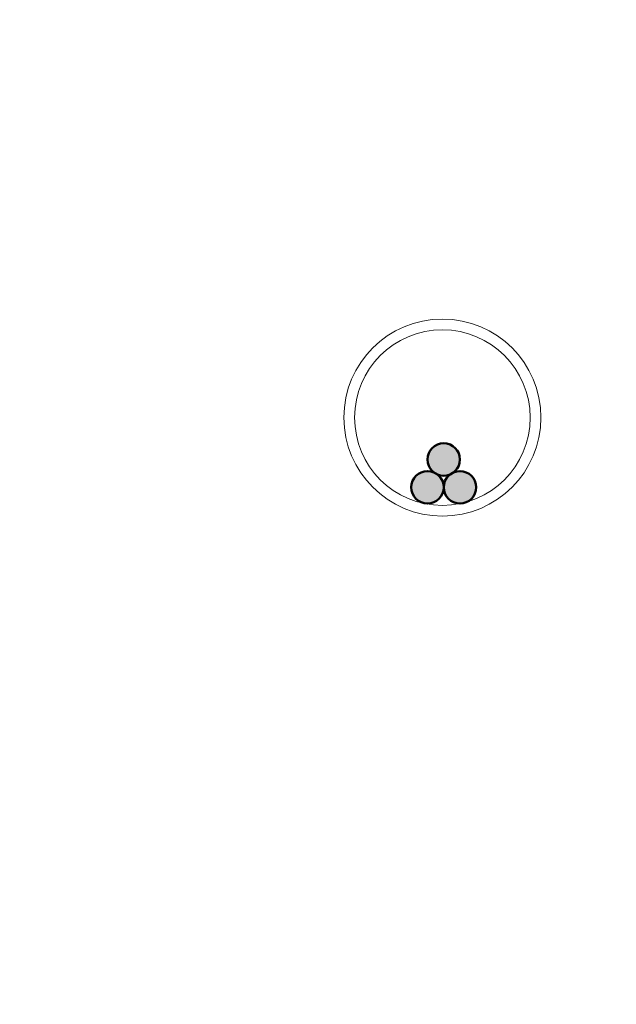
# Model space of a CAD drawing. Header units: millimetres. Extents: x 0 to 1260, y 0 to 297.
# Tile 71 of 104: x 302 to 398, y 0 to 159. Entities that reach past the tile are written whole.
import ezdxf

# ---------------------------------------------------------------- set-up
doc = ezdxf.new("R2010")
doc.units = ezdxf.units.MM
doc.linetypes.add('K5LT_BASIC', pattern=[0])
doc.linetypes.add('K5LT_THIN', pattern=[0])
doc.layers.add('Системный слой', color=7, linetype='Continuous')

# ---------------------------------------------------------------- blocks, each defined once
blk = doc.blocks.new('U130')
at = {"layer": 'Системный слой', "color": 7, "linetype": 'K5LT_THIN', "lineweight": 18}
for radius in [15.95, 14.21]:
    blk.add_circle((370.29, 94.97), radius, dxfattribs=at)
blk = doc.blocks.new('U136')
at = {"layer": 'Системный слой', "true_color": 0x666666}
for points in [[(373.14, 88.19), (372.98, 89.09), (372.52, 89.88), (371.82, 90.46), (370.96, 90.77), (370.05, 90.77), (369.19, 90.46), (368.49, 89.87), (368.04, 89.08), (367.88, 88.18), (368.05, 87.28), (368.51, 86.49), (369.21, 85.91), (370.07, 85.6), (370.98, 85.6), (371.84, 85.92), (372.53, 86.51), (372.98, 87.31)], [(370.51, 83.69), (370.35, 84.59), (369.89, 85.38), (369.19, 85.97), (368.34, 86.28), (367.42, 86.28), (366.56, 85.96), (365.87, 85.37), (365.41, 84.58), (365.26, 83.68), (365.42, 82.78), (365.88, 81.99), (366.58, 81.41), (367.44, 81.1), (368.36, 81.11), (369.21, 81.43), (369.91, 82.02), (370.36, 82.81)], [(375.76, 83.69), (375.6, 84.59), (375.15, 85.38), (374.45, 85.97), (373.59, 86.28), (372.67, 86.28), (371.82, 85.96), (371.12, 85.37), (370.67, 84.58), (370.51, 83.68), (370.67, 82.78), (371.13, 81.99), (371.84, 81.41), (372.7, 81.1), (373.61, 81.11), (374.46, 81.43), (375.16, 82.02), (375.61, 82.81)]]:
    blk.add_hatch(color=251, dxfattribs=at).paths.add_polyline_path(points)
at = {"layer": 'Системный слой', "color": 7, "linetype": 'K5LT_BASIC', "lineweight": 50}
for centre in [(370.51, 88.19), (367.88, 83.69), (373.14, 83.69)]:
    blk.add_circle(centre, 2.63, dxfattribs=at)

msp = doc.modelspace()

# ---------------------------------------------------------------- block references
at = {"layer": 'Системный слой'}
for name in ['U130', 'U136']:
    msp.add_blockref(name, (0, 0), dxfattribs=at)

doc.saveas('drawing.dxf')
